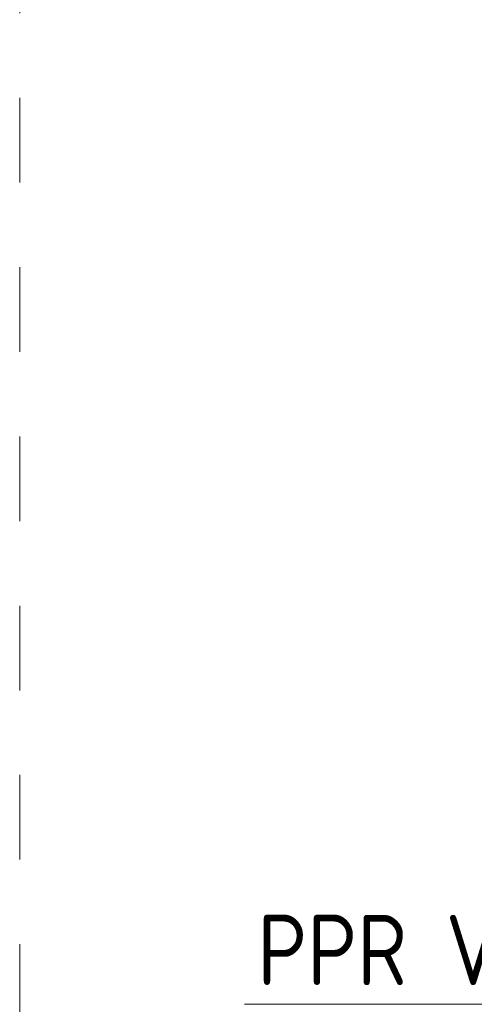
# Model space of a CAD drawing. Header units: millimetres. Extents: x 37142 to 69399, y 2700 to 29257.
# Tile 14 of 85: x 37142 to 37947, y 8641 to 10386. Entities that reach past the tile are written whole.
import ezdxf

# ---------------------------------------------------------------- set-up
doc = ezdxf.new("R2010")
doc.units = ezdxf.units.MM
doc.linetypes.add('ADSK_Скрыто', pattern=[300, 150, -150])
doc.layers.add('G-____-____-SYMB', color=111, linetype='ADSK_Скрыто', lineweight=20)
doc.layers.add('P-PIPE-____-IDEN', color=2, linetype='Continuous', lineweight=20)
doc.styles.add('GOST Common', font='GOST_Common.ttf', dxfattribs={"width": 0.9, "height": 125})

# ---------------------------------------------------------------- blocks, each defined once
blk = doc.blocks.new('ADSK_M_Арматура трубопроводов - ADSK_Наименование_Диаметр условный_15-1652073-3D Отопление Left')
at = {"layer": 'P-PIPE-____-IDEN'}
blk.add_line((37540, 8641.1), (38290, 8641.1), dxfattribs=at)

msp = doc.modelspace()

# ---------------------------------------------------------------- linework, layer by layer
at = {"layer": 'G-____-____-SYMB'}
msp.add_line((37142, 3797.5), (37142, 16330.5), dxfattribs=at)

# ---------------------------------------------------------------- block references
at = {"layer": 'P-PIPE-____-IDEN'}
msp.add_blockref('ADSK_M_Арматура трубопроводов - ADSK_Наименование_Диаметр условный_15-1652073-3D Отопление Left', (0, 0), dxfattribs=at)

# ---------------------------------------------------------------- texts
at = {"layer": 'P-PIPE-____-IDEN', "lineweight": 9, "insert": (37562.9, 8800), "char_height": 125, "width": 840.569, "attachment_point": 1, "style": 'GOST Common'}
msp.add_mtext('PPR Valve', dxfattribs=at)

doc.saveas('drawing.dxf')
